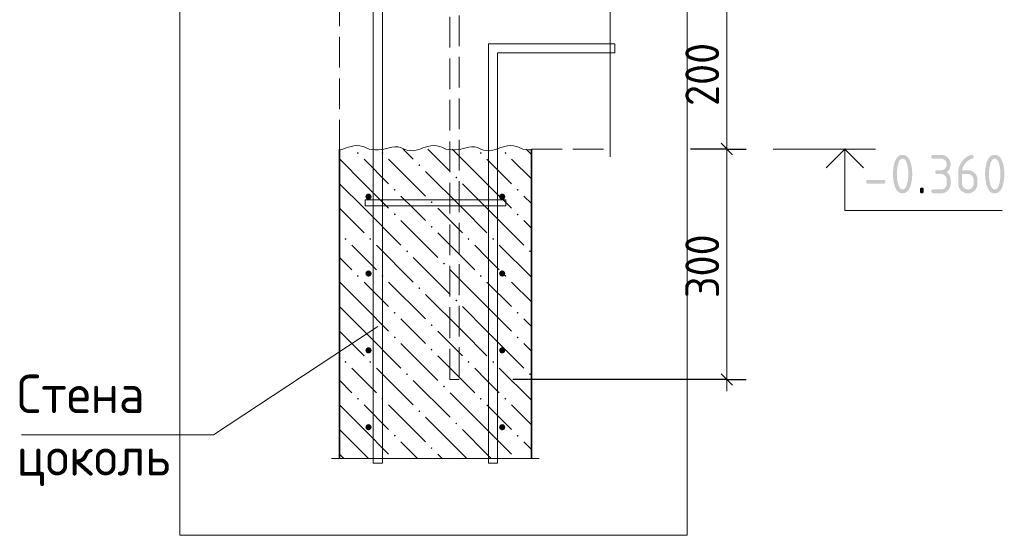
# Model space of a CAD drawing. Header units: millimetres. Extents: x 0 to 50400, y 0 to 35640.
# Tile 9 of 12: x 26765 to 34455, y 21739 to 25766. Entities that reach past the tile are written whole.
import ezdxf

# ---------------------------------------------------------------- set-up
doc = ezdxf.new("R2010")
doc.units = ezdxf.units.MM
doc.linetypes.add('______2', pattern=[324, 240, -84])
for name, color, linetype, lineweight in [('Standard', 7, 'Continuous', 25), ('Выпуски арматуры Г-обр.', 52, 'Continuous', 25), ('ЖБ Перекрытие верхний уровень', 7, 'Continuous', 35), ('ЖБ Пилон', 7, 'Continuous', 35), ('ЖБ Стена верхний уровень', 7, 'Continuous', 35), ('Размерная линия_ общее', 7, 'Continuous', 13)]:
    doc.layers.add(name, color=color, linetype=linetype, lineweight=lineweight)
doc.layers.add('Размерная выноска', color=7, linetype='Continuous')
doc.layers.add('Стена фоновая арматура Х1', color=7, linetype='______2', true_color=0xa0a0a0)
doc.layers.add('Стена фоновая затяжка С-обр.', color=7, linetype='______2', true_color=0xa0a0a0)
doc.styles.add('ISOCPEUR', font='txt')

msp = doc.modelspace()

# ---------------------------------------------------------------- hatches: boundary and pattern name
at = {"linetype": 'Continuous', "lineweight": 13, "transparency": 33554687}
for points in [[(29513.5, 24383.7), (29511.6, 24392.9), (29506.4, 24400.6), (29498.7, 24405.9), (29489.5, 24407.7), (29480.3, 24405.9), (29472.5, 24400.6), (29467.3, 24392.9), (29465.5, 24383.7), (29467.3, 24374.5), (29472.5, 24366.7), (29480.3, 24361.5), (29489.5, 24359.7), (29498.7, 24361.5), (29506.4, 24366.7), (29511.6, 24374.5)], [(30557.5, 24383.7), (30555.6, 24392.9), (30550.4, 24400.6), (30542.7, 24405.9), (30533.5, 24407.7), (30524.3, 24405.9), (30516.5, 24400.6), (30511.3, 24392.9), (30509.5, 24383.7), (30511.3, 24374.5), (30516.5, 24366.7), (30524.3, 24361.5), (30533.5, 24359.7), (30542.7, 24361.5), (30550.4, 24366.7), (30555.6, 24374.5)], [(29513.5, 23783.7), (29511.6, 23792.9), (29506.4, 23800.6), (29498.7, 23805.9), (29489.5, 23807.7), (29480.3, 23805.9), (29472.5, 23800.6), (29467.3, 23792.9), (29465.5, 23783.7), (29467.3, 23774.5), (29472.5, 23766.7), (29480.3, 23761.5), (29489.5, 23759.7), (29498.7, 23761.5), (29506.4, 23766.7), (29511.6, 23774.5)], [(30557.5, 23783.7), (30555.6, 23792.9), (30550.4, 23800.6), (30542.7, 23805.9), (30533.5, 23807.7), (30524.3, 23805.9), (30516.5, 23800.6), (30511.3, 23792.9), (30509.5, 23783.7), (30511.3, 23774.5), (30516.5, 23766.7), (30524.3, 23761.5), (30533.5, 23759.7), (30542.7, 23761.5), (30550.4, 23766.7), (30555.6, 23774.5)], [(29513.5, 23183.7), (29511.6, 23192.9), (29506.4, 23200.6), (29498.7, 23205.8), (29489.5, 23207.7), (29480.3, 23205.8), (29472.5, 23200.6), (29467.3, 23192.9), (29465.5, 23183.7), (29467.3, 23174.5), (29472.5, 23166.7), (29480.3, 23161.5), (29489.5, 23159.7), (29498.7, 23161.5), (29506.4, 23166.7), (29511.6, 23174.5)], [(30557.5, 23183.7), (30555.6, 23192.9), (30550.4, 23200.6), (30542.7, 23205.8), (30533.5, 23207.7), (30524.3, 23205.8), (30516.5, 23200.6), (30511.3, 23192.9), (30509.5, 23183.7), (30511.3, 23174.5), (30516.5, 23166.7), (30524.3, 23161.5), (30533.5, 23159.7), (30542.7, 23161.5), (30550.4, 23166.7), (30555.6, 23174.5)], [(29513.5, 22583.7), (29511.6, 22592.9), (29506.4, 22600.6), (29498.7, 22605.8), (29489.5, 22607.7), (29480.3, 22605.8), (29472.5, 22600.6), (29467.3, 22592.9), (29465.5, 22583.7), (29467.3, 22574.5), (29472.5, 22566.7), (29480.3, 22561.5), (29489.5, 22559.7), (29498.7, 22561.5), (29506.4, 22566.7), (29511.6, 22574.5)], [(30557.5, 22583.7), (30555.6, 22592.9), (30550.4, 22600.6), (30542.7, 22605.8), (30533.5, 22607.7), (30524.3, 22605.8), (30516.5, 22600.6), (30511.3, 22592.9), (30509.5, 22583.7), (30511.3, 22574.5), (30516.5, 22566.7), (30524.3, 22561.5), (30533.5, 22559.7), (30542.7, 22561.5), (30550.4, 22566.7), (30555.6, 22574.5)]]:
    msp.add_hatch(color=7, dxfattribs=at).paths.add_polyline_path(points)
at = {"layer": 'ЖБ Пилон', "linetype": 'Continuous', "lineweight": 25, "transparency": 33554687}
h = msp.add_hatch(color=7, dxfattribs=at)
h.paths.add_polyline_path([(33705.3, 24560.4), (33705.3, 24569.7), (33704.8, 24578.8), (33704.3, 24587.8), (33703.3, 24596.6), (33702.3, 24605.3), (33700.8, 24613.9), (33699.4, 24622.4), (33697.4, 24630.6), (33695.9, 24636.8), (33694.2, 24642.2), (33692.5, 24647.7), (33690.6, 24652.3), (33688.7, 24657), (33686.6, 24660.9), (33684.5, 24664.8), (33682.2, 24667.9), (33679.9, 24671), (33677.4, 24673.3), (33674.8, 24675.7), (33672.1, 24677.2), (33669.4, 24678.8), (33666.5, 24679.6), (33663.6, 24680.3), (33660.5, 24680.3), (33657.4, 24680.3), (33654.5, 24679.6), (33651.6, 24678.8), (33649, 24677.2), (33646.3, 24675.6), (33643.8, 24673.3), (33641.3, 24671), (33639, 24667.8), (33636.7, 24664.7), (33634.6, 24660.8), (33632.5, 24656.9), (33630.6, 24652.2), (33628.7, 24647.5), (33627, 24642.1), (33625.3, 24636.6), (33623.8, 24630.4), (33621.8, 24622), (33620.3, 24613.4), (33618.7, 24604.8), (33617.7, 24596.1), (33616.7, 24587.3), (33616.2, 24578.4), (33615.7, 24569.5), (33615.7, 24560.4), (33615.7, 24551.1), (33616.2, 24542.1), (33616.7, 24533.1), (33617.7, 24524.3), (33618.7, 24515.5), (33620.1, 24507), (33621.6, 24498.5), (33623.6, 24490.2), (33625.1, 24484), (33626.8, 24478.5), (33628.5, 24473.1), (33630.4, 24468.4), (33632.3, 24463.8), (33634.4, 24459.9), (33636.5, 24456), (33638.8, 24452.9), (33641.1, 24449.8), (33643.6, 24447.4), (33646.1, 24445.1), (33648.9, 24443.6), (33651.6, 24442), (33654.5, 24441.2), (33657.4, 24440.4), (33660.5, 24440.4), (33663.6, 24440.4), (33666.5, 24441.2), (33669.4, 24442), (33672.1, 24443.6), (33674.8, 24445.1), (33677.4, 24447.4), (33679.9, 24449.8), (33682.2, 24452.9), (33684.5, 24456), (33686.6, 24459.9), (33688.7, 24463.8), (33690.6, 24468.4), (33692.5, 24473.1), (33694.2, 24478.5), (33695.9, 24484), (33697.4, 24490.2), (33699.4, 24498.5), (33700.8, 24507), (33702.3, 24515.5), (33703.3, 24524.3), (33704.3, 24533.1), (33704.8, 24542.1), (33705.3, 24551.1)])
h.paths.add_polyline_path([(33735.4, 24560.4), (33735.4, 24553.7), (33735.1, 24547.2), (33734.9, 24540.7), (33734.5, 24534.5), (33734.1, 24528.2), (33733.5, 24522.2), (33732.9, 24516.2), (33732.1, 24510.4), (33731.2, 24504.6), (33730.2, 24499), (33729.2, 24493.5), (33728, 24488.1), (33726.7, 24482.8), (33725.3, 24477.7), (33723.8, 24472.5), (33722.2, 24467.7), (33719.8, 24460.5), (33717, 24454.2), (33714.2, 24448), (33711.1, 24442.6), (33708, 24437.2), (33704.5, 24432.8), (33701, 24428.3), (33697.1, 24424.7), (33693.3, 24421.1), (33689.1, 24418.4), (33684.8, 24415.8), (33680.3, 24414), (33675.7, 24412.2), (33670.7, 24411.3), (33665.8, 24410.4), (33660.5, 24410.4), (33655.2, 24410.4), (33650.2, 24411.3), (33645.3, 24412.2), (33640.7, 24414), (33636.1, 24415.7), (33631.9, 24418.4), (33627.7, 24421.1), (33623.9, 24424.7), (33620, 24428.2), (33616.5, 24432.7), (33613, 24437.1), (33609.9, 24442.5), (33606.7, 24447.8), (33604, 24454.1), (33601.2, 24460.3), (33598.8, 24467.4), (33597.1, 24472.3), (33595.7, 24477.4), (33594.3, 24482.6), (33593, 24487.9), (33591.8, 24493.2), (33590.8, 24498.8), (33589.7, 24504.4), (33588.9, 24510.2), (33588.1, 24516), (33587.5, 24522.1), (33586.9, 24528.1), (33586.5, 24534.4), (33586, 24540.6), (33585.8, 24547.1), (33585.6, 24553.7), (33585.6, 24560.4), (33585.6, 24567.1), (33585.8, 24573.6), (33586, 24580.1), (33586.5, 24586.4), (33586.9, 24592.7), (33587.5, 24598.7), (33588.1, 24604.7), (33588.9, 24610.6), (33589.7, 24616.4), (33590.8, 24622), (33591.8, 24627.5), (33593, 24632.9), (33594.3, 24638.2), (33595.7, 24643.3), (33597.1, 24648.5), (33598.8, 24653.3), (33601.2, 24660.5), (33604, 24666.7), (33606.7, 24673), (33609.9, 24678.3), (33613, 24683.6), (33616.5, 24688.1), (33620, 24692.6), (33623.9, 24696.1), (33627.7, 24699.7), (33631.9, 24702.4), (33636.1, 24705), (33640.7, 24706.8), (33645.3, 24708.6), (33650.2, 24709.5), (33655.2, 24710.4), (33660.5, 24710.4), (33665.8, 24710.4), (33670.7, 24709.5), (33675.7, 24708.6), (33680.3, 24706.8), (33684.8, 24705), (33689.1, 24702.3), (33693.3, 24699.6), (33697.1, 24696.1), (33701, 24692.5), (33704.5, 24688), (33708, 24683.5), (33711.1, 24678.2), (33714.2, 24672.8), (33717, 24666.5), (33719.8, 24660.3), (33722.2, 24653.1), (33723.8, 24648.2), (33725.3, 24643.1), (33726.7, 24638), (33728, 24632.7), (33729.2, 24627.3), (33730.2, 24621.8), (33731.2, 24616.2), (33732.1, 24610.4), (33732.9, 24604.6), (33733.5, 24598.6), (33734.1, 24592.6), (33734.5, 24586.3), (33734.9, 24580), (33735.1, 24573.6), (33735.4, 24567.1)], flags=16)
for points in [[(33960.3, 24560.4), (33930.3, 24560.4), (33928.4, 24560.4), (33926.8, 24560.6), (33925.2, 24560.9), (33923.8, 24561.3), (33922.4, 24561.8), (33921.2, 24562.5), (33920, 24563.2), (33919.1, 24564.1), (33918.1, 24565.1), (33917.4, 24566.3), (33916.7, 24567.4), (33916.3, 24568.8), (33915.8, 24570.3), (33915.6, 24571.9), (33915.3, 24573.5), (33915.3, 24575.4), (33915.3, 24577.3), (33915.6, 24578.9), (33915.8, 24580.6), (33916.3, 24582), (33916.7, 24583.4), (33917.4, 24584.6), (33918.1, 24585.8), (33919.1, 24586.7), (33920, 24587.6), (33921.2, 24588.3), (33922.4, 24589), (33923.8, 24589.5), (33925.2, 24590), (33926.8, 24590.2), (33928.4, 24590.4), (33930.3, 24590.4), (33960.3, 24590.4), (33965, 24590.4), (33969.4, 24591.3), (33973.7, 24592.1), (33977.7, 24593.7), (33981.7, 24595.3), (33985.3, 24597.8), (33989, 24600.2), (33992.2, 24603.5), (33995.5, 24606.8), (33997.9, 24610.4), (34000.4, 24614), (34002, 24618), (34003.7, 24622), (34004.5, 24626.3), (34005.3, 24630.7), (34005.3, 24635.4), (34005.3, 24640), (34004.5, 24644.3), (34003.6, 24648.7), (34002, 24652.6), (34000.4, 24656.6), (33997.9, 24660.2), (33995.4, 24663.9), (33992.1, 24667.2), (33988.8, 24670.5), (33985.2, 24672.9), (33981.6, 24675.4), (33977.6, 24677), (33973.6, 24678.7), (33969.3, 24679.5), (33965, 24680.3), (33960.3, 24680.3), (33900.3, 24680.3), (33898.5, 24680.3), (33896.8, 24680.6), (33895.2, 24680.8), (33893.8, 24681.3), (33892.4, 24681.7), (33891.2, 24682.4), (33890, 24683.1), (33889.1, 24684.1), (33888.1, 24685), (33887.4, 24686.2), (33886.7, 24687.4), (33886.3, 24688.8), (33885.8, 24690.2), (33885.6, 24691.8), (33885.3, 24693.5), (33885.3, 24695.4), (33885.3, 24697.2), (33885.6, 24698.9), (33885.8, 24700.5), (33886.3, 24701.9), (33886.7, 24703.3), (33887.4, 24704.5), (33888.1, 24705.7), (33889.1, 24706.6), (33890, 24707.6), (33891.2, 24708.3), (33892.4, 24709), (33893.8, 24709.5), (33895.2, 24709.9), (33896.8, 24710.2), (33898.5, 24710.4), (33900.3, 24710.4), (33960.3, 24710.4), (33964.2, 24710.4), (33968, 24710), (33971.7, 24709.7), (33975.3, 24709), (33978.9, 24708.3), (33982.4, 24707.3), (33985.8, 24706.3), (33989.1, 24704.9), (33992.5, 24703.5), (33995.6, 24701.8), (33998.8, 24700.1), (34001.8, 24698), (34004.9, 24695.9), (34007.8, 24693.5), (34010.6, 24691.1), (34013.4, 24688.3), (34016.1, 24685.6), (34018.5, 24682.7), (34020.9, 24679.8), (34023, 24676.8), (34025.1, 24673.7), (34026.8, 24670.6), (34028.5, 24667.4), (34029.9, 24664.1), (34031.2, 24660.8), (34032.3, 24657.3), (34033.3, 24653.9), (34034, 24650.3), (34034.7, 24646.7), (34035, 24643), (34035.4, 24639.3), (34035.4, 24635.4), (34035.4, 24630.8), (34034.9, 24626.3), (34034.4, 24621.9), (34033.5, 24617.7), (34032.5, 24613.5), (34031.1, 24609.5), (34029.7, 24605.5), (34027.9, 24601.8), (34026, 24598), (34023.6, 24594.5), (34021.3, 24591), (34018.5, 24587.7), (34015.7, 24584.4), (34012.4, 24581.3), (34009.1, 24578.3), (34005.4, 24575.4), (34009.1, 24572.6), (34012.4, 24569.5), (34015.7, 24566.4), (34018.5, 24563.1), (34021.3, 24559.8), (34023.6, 24556.3), (34026, 24552.8), (34027.9, 24549), (34029.7, 24545.3), (34031.1, 24541.3), (34032.5, 24537.3), (34033.5, 24533.1), (34034.4, 24528.9), (34034.9, 24524.5), (34035.4, 24520.1), (34035.4, 24515.4), (34035.4, 24485.4), (34035.4, 24481.5), (34035, 24477.8), (34034.7, 24474), (34034, 24470.4), (34033.3, 24466.8), (34032.2, 24463.3), (34031.2, 24459.9), (34029.8, 24456.6), (34028.5, 24453.2), (34026.7, 24450.1), (34025, 24446.9), (34022.9, 24443.9), (34020.9, 24440.8), (34018.5, 24438), (34016, 24435.1), (34013.3, 24432.3), (34010.5, 24429.6), (34007.6, 24427.2), (34004.7, 24424.8), (34001.7, 24422.7), (33998.7, 24420.7), (33995.5, 24419), (33992.3, 24417.2), (33989, 24415.9), (33985.7, 24414.5), (33982.2, 24413.5), (33978.8, 24412.4), (33975.2, 24411.8), (33971.6, 24411.1), (33967.9, 24410.7), (33964.2, 24410.4), (33960.3, 24410.4), (33900.3, 24410.4), (33898.5, 24410.4), (33896.8, 24410.6), (33895.2, 24410.9), (33893.8, 24411.3), (33892.4, 24411.8), (33891.2, 24412.5), (33890, 24413.2), (33889.1, 24414.1), (33888.1, 24415.1), (33887.4, 24416.3), (33886.7, 24417.4), (33886.3, 24418.8), (33885.8, 24420.2), (33885.6, 24421.9), (33885.3, 24423.5), (33885.3, 24425.4), (33885.3, 24427.3), (33885.6, 24428.9), (33885.8, 24430.6), (33886.3, 24432), (33886.7, 24433.4), (33887.4, 24434.6), (33888.1, 24435.7), (33889.1, 24436.7), (33890, 24437.6), (33891.2, 24438.3), (33892.4, 24439), (33893.8, 24439.5), (33895.2, 24440), (33896.8, 24440.2), (33898.5, 24440.4), (33900.3, 24440.4), (33960.3, 24440.4), (33965, 24440.4), (33969.4, 24441.3), (33973.7, 24442.1), (33977.7, 24443.7), (33981.7, 24445.3), (33985.3, 24447.8), (33989, 24450.2), (33992.2, 24453.5), (33995.5, 24456.8), (33997.9, 24460.4), (34000.4, 24464), (34002, 24468), (34003.7, 24472), (34004.5, 24476.4), (34005.3, 24480.7), (34005.3, 24485.4), (34005.3, 24515.4), (34005.3, 24520.1), (34004.5, 24524.4), (34003.6, 24528.7), (34002, 24532.7), (34000.4, 24536.7), (33997.9, 24540.3), (33995.4, 24543.9), (33992.1, 24547.2), (33988.8, 24550.5), (33985.2, 24553), (33981.6, 24555.5), (33977.6, 24557.1), (33973.6, 24558.7), (33969.3, 24559.6), (33965, 24560.4)], [(33510.7, 24485.2), (33390.7, 24485.2), (33388.9, 24485.2), (33387.2, 24485.5), (33385.6, 24485.7), (33384.2, 24486.2), (33382.8, 24486.7), (33381.6, 24487.4), (33380.4, 24488.1), (33379.5, 24489), (33378.5, 24489.9), (33377.8, 24491.1), (33377.1, 24492.3), (33376.7, 24493.7), (33376.2, 24495.1), (33376, 24496.8), (33375.7, 24498.4), (33375.7, 24500.3), (33375.7, 24502.2), (33376, 24503.8), (33376.2, 24505.4), (33376.7, 24506.9), (33377.1, 24508.3), (33377.8, 24509.4), (33378.5, 24510.6), (33379.5, 24511.6), (33380.4, 24512.5), (33381.6, 24513.2), (33382.8, 24513.9), (33384.2, 24514.4), (33385.6, 24514.8), (33387.2, 24515.1), (33388.9, 24515.3), (33390.7, 24515.3), (33510.7, 24515.3), (33512.6, 24515.3), (33514.2, 24515.1), (33515.8, 24514.8), (33517.3, 24514.4), (33518.7, 24513.9), (33519.8, 24513.2), (33521, 24512.5), (33521.9, 24511.6), (33522.9, 24510.6), (33523.6, 24509.4), (33524.3, 24508.3), (33524.7, 24506.9), (33525.2, 24505.4), (33525.4, 24503.8), (33525.7, 24502.2), (33525.7, 24500.3), (33525.7, 24498.4), (33525.4, 24496.8), (33525.2, 24495.1), (33524.7, 24493.7), (33524.3, 24492.3), (33523.6, 24491.1), (33522.9, 24489.9), (33521.9, 24489), (33521, 24488.1), (33519.8, 24487.4), (33518.7, 24486.7), (33517.3, 24486.2), (33515.8, 24485.7), (33514.2, 24485.5), (33512.6, 24485.2)], [(33795.5, 24440.4), (33795.5, 24442.3), (33795.7, 24444), (33795.9, 24445.6), (33796.4, 24447), (33796.9, 24448.4), (33797.6, 24449.6), (33798.3, 24450.8), (33799.2, 24451.7), (33800.2, 24452.7), (33801.3, 24453.4), (33802.5, 24454.1), (33803.9, 24454.5), (33805.3, 24455), (33807, 24455.2), (33808.6, 24455.5), (33810.5, 24455.5), (33812.4, 24455.5), (33814, 24455.2), (33815.7, 24455), (33817.1, 24454.5), (33818.5, 24454.1), (33819.6, 24453.4), (33820.8, 24452.7), (33821.8, 24451.7), (33822.7, 24450.8), (33823.4, 24449.6), (33824.1, 24448.4), (33824.6, 24447), (33825.1, 24445.6), (33825.3, 24444), (33825.5, 24442.3), (33825.5, 24440.4), (33825.5, 24425.4), (33825.5, 24423.5), (33825.3, 24421.9), (33825.1, 24420.2), (33824.6, 24418.8), (33824.1, 24417.4), (33823.4, 24416.3), (33822.7, 24415.1), (33821.8, 24414.1), (33820.8, 24413.2), (33819.6, 24412.5), (33818.5, 24411.8), (33817.1, 24411.3), (33815.7, 24410.9), (33814, 24410.6), (33812.4, 24410.4), (33810.5, 24410.4), (33808.6, 24410.4), (33807, 24410.6), (33805.3, 24410.9), (33803.9, 24411.3), (33802.5, 24411.8), (33801.3, 24412.5), (33800.2, 24413.2), (33799.2, 24414.1), (33798.3, 24415.1), (33797.6, 24416.3), (33796.9, 24417.4), (33796.4, 24418.8), (33795.9, 24420.2), (33795.7, 24421.9), (33795.5, 24423.5), (33795.5, 24425.4)]]:
    msp.add_hatch(color=7, dxfattribs=at).paths.add_polyline_path(points, flags=16)
h = msp.add_hatch(color=7, dxfattribs=at)
h.paths.add_polyline_path([(34125.2, 24560.4), (34125.2, 24485.4), (34125.2, 24480.7), (34126.1, 24476.4), (34126.9, 24472), (34128.5, 24468), (34130.1, 24464), (34132.6, 24460.4), (34135, 24456.8), (34138.2, 24453.5), (34141.5, 24450.2), (34145.1, 24447.8), (34148.7, 24445.3), (34152.7, 24443.7), (34156.7, 24442.1), (34161, 24441.3), (34165.4, 24440.4), (34170, 24440.4), (34174.7, 24440.4), (34179.1, 24441.3), (34183.4, 24442.1), (34187.4, 24443.7), (34191.4, 24445.4), (34195, 24447.9), (34198.6, 24450.3), (34201.8, 24453.6), (34205.1, 24456.9), (34207.5, 24460.6), (34210, 24464.2), (34211.6, 24468.2), (34213.2, 24472.1), (34214, 24476.5), (34214.8, 24480.8), (34214.8, 24485.4), (34214.8, 24515.4), (34214.8, 24520.1), (34214, 24524.5), (34213.2, 24528.8), (34211.6, 24532.8), (34209.9, 24536.8), (34207.5, 24540.4), (34205, 24544.1), (34201.7, 24547.3), (34198.4, 24550.6), (34194.8, 24553), (34191.2, 24555.5), (34187.2, 24557.1), (34183.3, 24558.8), (34179, 24559.6), (34174.7, 24560.4), (34170, 24560.4)])
h.paths.add_polyline_path([(34199.9, 24710.4), (34201.8, 24710.4), (34203.4, 24710.2), (34205, 24709.9), (34206.4, 24709.5), (34207.8, 24709), (34209, 24708.3), (34210.2, 24707.6), (34211.1, 24706.6), (34212, 24705.7), (34212.8, 24704.5), (34213.5, 24703.4), (34213.9, 24702), (34214.4, 24700.6), (34214.6, 24698.9), (34214.8, 24697.3), (34214.8, 24695.4), (34214.8, 24692.6), (34214.4, 24690.4), (34213.9, 24688.2), (34213, 24686.6), (34212, 24685), (34210.6, 24683.9), (34209.3, 24682.9), (34207.4, 24682.4), (34203.2, 24681.4), (34199.2, 24680), (34195.2, 24678.6), (34191.3, 24676.8), (34187.4, 24675), (34183.6, 24672.9), (34179.8, 24670.8), (34176.2, 24668.2), (34172.6, 24665.7), (34169.1, 24662.9), (34165.6, 24660), (34162.2, 24656.8), (34158.8, 24653.6), (34155.6, 24650), (34152.3, 24646.4), (34149.2, 24642.5), (34144.3, 24636.2), (34140.4, 24629.8), (34136.5, 24623.5), (34133.7, 24617), (34130.8, 24610.5), (34129, 24603.8), (34127.1, 24597.2), (34126.4, 24590.4), (34170.1, 24590.4), (34174.1, 24590.4), (34177.9, 24590.1), (34181.7, 24589.8), (34185.3, 24589.1), (34189, 24588.4), (34192.5, 24587.4), (34195.9, 24586.3), (34199.3, 24585), (34202.6, 24583.6), (34205.8, 24581.9), (34209, 24580.2), (34212, 24578.2), (34215, 24576.1), (34217.8, 24573.7), (34220.7, 24571.3), (34223.4, 24568.6), (34226.1, 24565.9), (34228.4, 24563), (34230.8, 24560.1), (34232.8, 24557.1), (34234.8, 24554.1), (34236.5, 24550.9), (34238.2, 24547.7), (34239.5, 24544.4), (34240.9, 24541.1), (34241.9, 24537.6), (34242.9, 24534.1), (34243.6, 24530.5), (34244.2, 24526.9), (34244.6, 24523.1), (34244.9, 24519.3), (34244.9, 24515.4), (34244.9, 24485.4), (34244.9, 24481.5), (34244.6, 24477.7), (34244.2, 24474), (34243.5, 24470.3), (34242.9, 24466.7), (34241.8, 24463.2), (34240.8, 24459.7), (34239.4, 24456.4), (34238.1, 24453.1), (34236.4, 24449.9), (34234.6, 24446.7), (34232.6, 24443.7), (34230.5, 24440.7), (34228.2, 24437.8), (34225.8, 24434.9), (34223, 24432.2), (34220.3, 24429.5), (34217.4, 24427.1), (34214.5, 24424.7), (34211.5, 24422.7), (34208.5, 24420.6), (34205.3, 24418.9), (34202.1, 24417.2), (34198.8, 24415.8), (34195.5, 24414.5), (34192.1, 24413.5), (34188.6, 24412.4), (34185, 24411.7), (34181.4, 24411.1), (34177.7, 24410.7), (34173.9, 24410.4), (34170, 24410.4), (34166.1, 24410.4), (34162.4, 24410.7), (34158.6, 24411.1), (34155, 24411.7), (34151.4, 24412.4), (34147.9, 24413.4), (34144.4, 24414.5), (34141.1, 24415.8), (34137.8, 24417.2), (34134.6, 24418.9), (34131.5, 24420.6), (34128.4, 24422.6), (34125.4, 24424.6), (34122.6, 24427), (34119.7, 24429.4), (34117, 24432.1), (34114.2, 24434.8), (34111.9, 24437.7), (34109.5, 24440.5), (34107.4, 24443.5), (34105.4, 24446.5), (34103.7, 24449.7), (34102, 24452.9), (34100.6, 24456.2), (34099.3, 24459.5), (34098.3, 24462.9), (34097.2, 24466.4), (34096.5, 24470), (34095.9, 24473.6), (34095.5, 24477.3), (34095.2, 24481), (34095.2, 24484.9), (34095.2, 24575.4), (34095.2, 24581.8), (34095.7, 24587.9), (34096.2, 24594.1), (34097.3, 24600.1), (34098.4, 24606), (34099.9, 24611.8), (34101.5, 24617.6), (34103.6, 24623.2), (34105.7, 24628.8), (34108.4, 24634.1), (34111, 24639.5), (34114.2, 24644.7), (34117.3, 24649.9), (34121, 24654.9), (34124.7, 24659.9), (34129, 24664.7), (34132.2, 24668.4), (34135.6, 24671.9), (34139, 24675.3), (34142.4, 24678.5), (34145.8, 24681.7), (34149.3, 24684.6), (34152.9, 24687.5), (34156.4, 24690.2), (34160, 24692.8), (34163.7, 24695.2), (34167.3, 24697.5), (34171.1, 24699.6), (34174.8, 24701.8), (34178.6, 24703.6), (34182.4, 24705.4), (34186.3, 24707), (34188.5, 24707.8), (34190.5, 24708.5), (34192.4, 24709.1), (34194.1, 24709.5), (34195.8, 24710), (34197.3, 24710.2), (34198.7, 24710.4)], flags=16)
h = msp.add_hatch(color=7, dxfattribs=at)
h.paths.add_polyline_path([(34424.7, 24560.4), (34424.7, 24569.7), (34424.2, 24578.8), (34423.7, 24587.8), (34422.7, 24596.6), (34421.7, 24605.3), (34420.2, 24613.9), (34418.8, 24622.4), (34416.8, 24630.6), (34415.3, 24636.8), (34413.6, 24642.2), (34411.9, 24647.7), (34410, 24652.3), (34408.1, 24657), (34406, 24660.9), (34403.8, 24664.8), (34401.5, 24667.9), (34399.2, 24671), (34396.7, 24673.3), (34394.2, 24675.7), (34391.5, 24677.2), (34388.8, 24678.8), (34385.9, 24679.6), (34383, 24680.3), (34379.9, 24680.3), (34376.8, 24680.3), (34373.9, 24679.6), (34371, 24678.8), (34368.3, 24677.2), (34365.7, 24675.6), (34363.2, 24673.3), (34360.7, 24671), (34358.4, 24667.8), (34356.1, 24664.7), (34354, 24660.8), (34351.9, 24656.9), (34350, 24652.2), (34348.1, 24647.5), (34346.4, 24642.1), (34344.7, 24636.6), (34343.2, 24630.4), (34341.2, 24622), (34339.7, 24613.4), (34338.1, 24604.8), (34337.1, 24596.1), (34336.1, 24587.3), (34335.6, 24578.4), (34335.1, 24569.5), (34335.1, 24560.4), (34335.1, 24551.1), (34335.6, 24542.1), (34336.1, 24533.1), (34337.1, 24524.3), (34338, 24515.5), (34339.5, 24507), (34341, 24498.5), (34343, 24490.2), (34344.5, 24484), (34346.2, 24478.5), (34347.9, 24473.1), (34349.8, 24468.4), (34351.7, 24463.8), (34353.8, 24459.9), (34355.9, 24456), (34358.2, 24452.9), (34360.5, 24449.8), (34363, 24447.4), (34365.5, 24445.1), (34368.2, 24443.6), (34370.9, 24442), (34373.9, 24441.2), (34376.8, 24440.4), (34379.9, 24440.4), (34383, 24440.4), (34385.9, 24441.2), (34388.8, 24442), (34391.5, 24443.6), (34394.2, 24445.1), (34396.7, 24447.4), (34399.2, 24449.8), (34401.5, 24452.9), (34403.8, 24456), (34406, 24459.9), (34408.1, 24463.8), (34410, 24468.4), (34411.9, 24473.1), (34413.6, 24478.5), (34415.3, 24484), (34416.8, 24490.2), (34418.8, 24498.5), (34420.2, 24507), (34421.7, 24515.5), (34422.7, 24524.3), (34423.7, 24533.1), (34424.2, 24542.1), (34424.7, 24551.1)])
h.paths.add_polyline_path([(34454.7, 24560.4), (34454.7, 24553.7), (34454.5, 24547.2), (34454.3, 24540.7), (34453.9, 24534.5), (34453.5, 24528.2), (34452.9, 24522.2), (34452.3, 24516.2), (34451.4, 24510.4), (34450.6, 24504.6), (34449.6, 24499), (34448.6, 24493.5), (34447.3, 24488.1), (34446.1, 24482.8), (34444.7, 24477.7), (34443.2, 24472.5), (34441.6, 24467.7), (34439.2, 24460.5), (34436.4, 24454.2), (34433.6, 24448), (34430.5, 24442.6), (34427.4, 24437.2), (34423.9, 24432.8), (34420.4, 24428.3), (34416.5, 24424.7), (34412.7, 24421.1), (34408.4, 24418.4), (34404.2, 24415.8), (34399.6, 24414), (34395.1, 24412.2), (34390.1, 24411.3), (34385.2, 24410.4), (34379.9, 24410.4), (34374.6, 24410.4), (34369.6, 24411.3), (34364.7, 24412.2), (34360.1, 24414), (34355.5, 24415.7), (34351.3, 24418.4), (34347.1, 24421.1), (34343.2, 24424.7), (34339.4, 24428.2), (34335.9, 24432.7), (34332.4, 24437.1), (34329.3, 24442.5), (34326.1, 24447.8), (34323.4, 24454.1), (34320.6, 24460.3), (34318.2, 24467.4), (34316.5, 24472.3), (34315.1, 24477.4), (34313.6, 24482.6), (34312.4, 24487.9), (34311.2, 24493.2), (34310.2, 24498.8), (34309.1, 24504.4), (34308.3, 24510.2), (34307.5, 24516), (34306.9, 24522.1), (34306.3, 24528.1), (34305.8, 24534.4), (34305.4, 24540.6), (34305.2, 24547.1), (34305, 24553.7), (34305, 24560.4), (34305, 24567.1), (34305.2, 24573.6), (34305.4, 24580.1), (34305.8, 24586.4), (34306.3, 24592.7), (34306.9, 24598.7), (34307.5, 24604.7), (34308.3, 24610.6), (34309.1, 24616.4), (34310.2, 24622), (34311.2, 24627.5), (34312.4, 24632.9), (34313.6, 24638.2), (34315.1, 24643.3), (34316.5, 24648.5), (34318.2, 24653.3), (34320.6, 24660.5), (34323.4, 24666.7), (34326.1, 24673), (34329.3, 24678.3), (34332.4, 24683.6), (34335.9, 24688.1), (34339.4, 24692.6), (34343.2, 24696.1), (34347.1, 24699.7), (34351.3, 24702.4), (34355.5, 24705), (34360.1, 24706.8), (34364.7, 24708.6), (34369.6, 24709.5), (34374.6, 24710.4), (34379.9, 24710.4), (34385.2, 24710.4), (34390.1, 24709.5), (34395.1, 24708.6), (34399.6, 24706.8), (34404.2, 24705), (34408.4, 24702.3), (34412.7, 24699.6), (34416.5, 24696.1), (34420.4, 24692.5), (34423.9, 24688), (34427.4, 24683.5), (34430.5, 24678.2), (34433.6, 24672.8), (34436.4, 24666.5), (34439.2, 24660.3), (34441.6, 24653.1), (34443.2, 24648.2), (34444.7, 24643.1), (34446.1, 24638), (34447.3, 24632.7), (34448.6, 24627.3), (34449.6, 24621.8), (34450.6, 24616.2), (34451.4, 24610.4), (34452.3, 24604.6), (34452.9, 24598.6), (34453.5, 24592.6), (34453.9, 24586.3), (34454.3, 24580), (34454.5, 24573.6), (34454.7, 24567.1)], flags=16)
at = {"layer": 'ЖБ Стена верхний уровень', "linetype": 'Continuous', "lineweight": 18, "transparency": 33554687}
for points in [[(29398.7, 24725.1), (29406.5, 24732.9), (29414.3, 24725.1), (29406.5, 24717.3)], [(29590.7, 24725.1), (29598.5, 24732.9), (29606.3, 24725.1), (29598.5, 24717.3)], [(30358.7, 24725.1), (30366.5, 24732.9), (30374.3, 24725.1), (30366.5, 24717.3)], [(30550.7, 24725.1), (30558.5, 24732.9), (30566.3, 24725.1), (30558.5, 24717.3)], [(29878.7, 24629.1), (29886.5, 24636.9), (29894.3, 24629.1), (29886.5, 24621.3)], [(30166.7, 24533.1), (30174.5, 24540.9), (30182.3, 24533.1), (30174.5, 24525.3)], [(29686.7, 24437.1), (29694.5, 24444.9), (29702.3, 24437.1), (29694.5, 24429.3)], [(30646.7, 24437.1), (30654.5, 24444.9), (30662.3, 24437.1), (30654.5, 24429.3)], [(29974.7, 24341.1), (29982.5, 24348.9), (29990.3, 24341.1), (29982.5, 24333.3)], [(29686.7, 24245.1), (29694.5, 24252.9), (29702.3, 24245.1), (29694.5, 24237.3)], [(30646.7, 24245.1), (30654.5, 24252.9), (30662.3, 24245.1), (30654.5, 24237.3)], [(29974.7, 24149.1), (29982.5, 24156.9), (29990.3, 24149.1), (29982.5, 24141.3)], [(29302.7, 24053.1), (29310.5, 24060.9), (29318.3, 24053.1), (29310.5, 24045.3)], [(29494.7, 24053.1), (29502.5, 24060.9), (29510.3, 24053.1), (29502.5, 24045.3)], [(30262.7, 24053.1), (30270.5, 24060.9), (30278.3, 24053.1), (30270.5, 24045.3)], [(30454.7, 24053.1), (30462.5, 24060.9), (30470.3, 24053.1), (30462.5, 24045.3)], [(29782.7, 23957.1), (29790.5, 23964.9), (29798.3, 23957.1), (29790.5, 23949.3)], [(30742.7, 23957.1), (30750.5, 23964.9), (30758.3, 23957.1), (30750.5, 23949.3)], [(30070.7, 23861.1), (30078.5, 23868.9), (30086.3, 23861.1), (30078.5, 23853.3)], [(29398.7, 23765.1), (29406.5, 23772.9), (29414.3, 23765.1), (29406.5, 23757.3)], [(29590.7, 23765.1), (29598.5, 23772.9), (29606.3, 23765.1), (29598.5, 23757.3)], [(30358.7, 23765.1), (30366.5, 23772.9), (30374.3, 23765.1), (30366.5, 23757.3)], [(30550.7, 23765.1), (30558.5, 23772.9), (30566.3, 23765.1), (30558.5, 23757.3)], [(29878.7, 23669.1), (29886.5, 23676.9), (29894.3, 23669.1), (29886.5, 23661.3)], [(30166.7, 23573.1), (30174.5, 23580.9), (30182.3, 23573.1), (30174.5, 23565.3)], [(29686.7, 23477.1), (29694.5, 23484.9), (29702.3, 23477.1), (29694.5, 23469.3)], [(30646.7, 23477.1), (30654.5, 23484.9), (30662.3, 23477.1), (30654.5, 23469.3)], [(29974.7, 23381.1), (29982.5, 23388.9), (29990.3, 23381.1), (29982.5, 23373.3)], [(29686.7, 23285.1), (29694.5, 23292.9), (29702.3, 23285.1), (29694.5, 23277.3)], [(30646.7, 23285.1), (30654.5, 23292.9), (30662.3, 23285.1), (30654.5, 23277.3)], [(29974.7, 23189.1), (29982.5, 23196.9), (29990.3, 23189.1), (29982.5, 23181.3)], [(29302.7, 23093.1), (29310.5, 23100.9), (29318.3, 23093.1), (29310.5, 23085.3)], [(29494.7, 23093.1), (29502.5, 23100.9), (29510.3, 23093.1), (29502.5, 23085.3)], [(30262.7, 23093.1), (30270.5, 23100.9), (30278.3, 23093.1), (30270.5, 23085.3)], [(30454.7, 23093.1), (30462.5, 23100.9), (30470.3, 23093.1), (30462.5, 23085.3)], [(29782.7, 22997.1), (29790.5, 23004.9), (29798.3, 22997.1), (29790.5, 22989.3)], [(30742.7, 22997.1), (30750.5, 23004.9), (30758.3, 22997.1), (30750.5, 22989.3)], [(30070.7, 22901.1), (30078.5, 22908.9), (30086.3, 22901.1), (30078.5, 22893.3)], [(29398.7, 22805.1), (29406.5, 22812.9), (29414.3, 22805.1), (29406.5, 22797.3)], [(29590.7, 22805.1), (29598.5, 22812.9), (29606.3, 22805.1), (29598.5, 22797.3)], [(30358.7, 22805.1), (30366.5, 22812.9), (30374.3, 22805.1), (30366.5, 22797.3)], [(30550.7, 22805.1), (30558.5, 22812.9), (30566.3, 22805.1), (30558.5, 22797.3)], [(29878.7, 22709.1), (29886.5, 22716.9), (29894.3, 22709.1), (29886.5, 22701.3)], [(30166.7, 22613.1), (30174.5, 22620.9), (30182.3, 22613.1), (30174.5, 22605.3)], [(29686.7, 22517.1), (29694.5, 22524.9), (29702.3, 22517.1), (29694.5, 22509.3)], [(30646.7, 22517.1), (30654.5, 22524.9), (30662.3, 22517.1), (30654.5, 22509.3)], [(29974.7, 22421.1), (29982.5, 22428.9), (29990.3, 22421.1), (29982.5, 22413.3)]]:
    msp.add_hatch(color=7, dxfattribs=at).paths.add_polyline_path(points, flags=16)

# ---------------------------------------------------------------- linework, layer by layer
at = {"layer": 'Standard', "color": 7, "linetype": 'Continuous', "lineweight": 13, "transparency": 33554687}
msp.add_line((33449.9, 24755.7), (32649.9, 24755.7), dxfattribs=at)
at = {"layer": 'Standard', "color": 254, "linetype": 'Continuous', "lineweight": 13, "true_color": 0xc4c4ff, "transparency": 33554687}
msp.add_lwpolyline([(28017.1, 21739.3), (31977.1, 21739.3), (31977.1, 32851.4), (28017.1, 32851.4), (28017.1, 21739.3)], dxfattribs=at)
at = {"layer": 'Standard', "color": 7, "linetype": 'Continuous', "lineweight": 18, "transparency": 33554687}
for points in [[(29561.5, 24750.4), (29539.3, 24750.3), (29515.3, 24752), (29493.7, 24756), (29476.3, 24762.5), (29461.3, 24770.3), (29443.9, 24776.9), (29421.7, 24780.8), (29398.3, 24783.1), (29374.9, 24780.5), (29353.3, 24776.3), (29332.3, 24771.4), (29314.3, 24765), (29297.5, 24758.1), (29280.7, 24751.3), (29261.5, 24746.2)], [(30161.5, 24750.4), (30139.3, 24750.3), (30115.3, 24752), (30093.7, 24756), (30076.3, 24762.5), (30061.3, 24770.3), (30043.9, 24776.9), (30021.7, 24780.8), (29998.3, 24783.1), (29974.9, 24780.5), (29953.3, 24776.3), (29932.3, 24771.4), (29914.3, 24765), (29897.5, 24758.1), (29880.7, 24751.3), (29860.3, 24745.9), (29837.5, 24743), (29813.5, 24743.4), (29790.1, 24746.6), (29772.7, 24753), (29757.1, 24760.5), (29740.3, 24767.3), (29719.9, 24772.5), (29695.9, 24773.6), (29672.5, 24770.7), (29651.5, 24766.2), (29631.1, 24761.1), (29610.1, 24756.1), (29589.7, 24751.3), (29566.3, 24749), (29561.5, 24748.8)], [(30761.5, 24750.4), (30739.3, 24750.3), (30715.3, 24752), (30693.7, 24756), (30676.3, 24762.5), (30661.3, 24770.3), (30643.9, 24776.9), (30621.7, 24780.8), (30598.3, 24783.1), (30574.9, 24780.5), (30553.3, 24776.3), (30532.3, 24771.4), (30514.3, 24765), (30497.5, 24758.1), (30480.7, 24751.3), (30460.3, 24745.9), (30437.5, 24743), (30413.5, 24743.4), (30390.1, 24746.6), (30372.7, 24753), (30357.1, 24760.5), (30340.3, 24767.3), (30319.9, 24772.5), (30295.9, 24773.6), (30272.5, 24770.7), (30251.5, 24766.2), (30231.1, 24761.1), (30210.1, 24756.1), (30189.7, 24751.3), (30166.3, 24749), (30161.5, 24748.8)]]:
    msp.add_lwpolyline(points, dxfattribs=at)
at = {"layer": 'Standard', "color": 7, "linetype": 'Continuous', "lineweight": 35, "transparency": 33554687}
msp.add_lwpolyline([(33064.6, 24610.4), (33209.9, 24755.7), (33355.2, 24610.4)], dxfattribs=at)
at = {"layer": 'Standard', "color": 7, "linetype": 'Continuous', "lineweight": 13, "transparency": 33554687}
for points in [[(33209.9, 24755.7), (33209.9, 24275.7), (34437.9, 24275.7)], [(26778.3, 22523.7), (28278.3, 22523.7), (29561.5, 23370.1)]]:
    msp.add_lwpolyline(points, dxfattribs=at)
at = {"layer": 'Выпуски арматуры Г-обр.', "color": 251, "linetype": '______2', "lineweight": 13, "true_color": 0x656565, "transparency": 33554687}
msp.add_lwpolyline([(30197.5, 31955.7), (30197.5, 22955.7), (30125.5, 22955.7), (30125.5, 31955.7), (30197.5, 31955.7)], dxfattribs=at)
at = {"layer": 'ЖБ Перекрытие верхний уровень', "color": 7, "linetype": '______2', "lineweight": 18, "transparency": 33554687}
for p, q in [((29261.5, 25955.7), (29261.5, 24755.7)), ((30761.5, 24755.7), (31377.1, 24755.7))]:
    msp.add_line(p, q, dxfattribs=at)
at = {"layer": 'ЖБ Стена верхний уровень', "color": 7, "linetype": 'Continuous', "lineweight": 35, "transparency": 33554687}
for p, q in [((29261.5, 24755.7), (29261.5, 22339.3)), ((30761.5, 22339.3), (30761.5, 24755.7))]:
    msp.add_line(p, q, dxfattribs=at)
at = {"layer": 'ЖБ Стена верхний уровень', "color": 9, "linetype": 'Continuous', "lineweight": 18, "true_color": 0xc7c7c7, "transparency": 33554687}
for p, q in [((29759.9, 24755.7), (29838.5, 24677.1)), ((29951.9, 24755.7), (30126.5, 24581.1)), ((30414.5, 24485.1), (30143.9, 24755.7)), ((30719.9, 24755.7), (30761.5, 24714.1)), ((29454.5, 24485.1), (29261.5, 24678.1)), ((29454.5, 24677.1), (29646.5, 24485.1)), ((29646.5, 24677.1), (29934.5, 24389.1)), ((30414.5, 24677.1), (30606.5, 24485.1)), ((30606.5, 24677.1), (30761.5, 24522.1)), ((30222.5, 24293.1), (29934.5, 24581.1)), ((29262.5, 24485.1), (29454.5, 24293.1)), ((29454.5, 24485.1), (29646.5, 24293.1)), ((30222.5, 24485.1), (30414.5, 24293.1)), ((30414.5, 24485.1), (30606.5, 24293.1)), ((29838.5, 24293.1), (29742.5, 24389.1)), ((30761.5, 24330.1), (30702.5, 24389.1)), ((29262.5, 24293.1), (29261.5, 24294.1)), ((29262.5, 24293.1), (29454.5, 24101.1)), ((29454.5, 24293.1), (29742.5, 24005.1)), ((29934.5, 24197.1), (29838.5, 24293.1)), ((30030.5, 24293.1), (30222.5, 24101.1)), ((30222.5, 24293.1), (30414.5, 24101.1)), ((30414.5, 24293.1), (30702.5, 24005.1)), ((29742.5, 24197.1), (30030.5, 23909.1)), ((30702.5, 24197.1), (30761.5, 24138.1)), ((29261.5, 24102.1), (29262.5, 24101.1)), ((30030.5, 24101.1), (30318.5, 23813.1)), ((29454.5, 23909.1), (29358.5, 24005.1)), ((29550.5, 24005.1), (29838.5, 23717.1)), ((30414.5, 23909.1), (30318.5, 24005.1)), ((30510.5, 24005.1), (30761.5, 23754.1)), ((29261.5, 23910.1), (29358.5, 23813.1)), ((29550.5, 23813.1), (29454.5, 23909.1)), ((29838.5, 23909.1), (30126.5, 23621.1)), ((30510.5, 23813.1), (30414.5, 23909.1)), ((30414.5, 23525.1), (30126.5, 23813.1)), ((29454.5, 23525.1), (29261.5, 23718.1)), ((29454.5, 23717.1), (29646.5, 23525.1)), ((29646.5, 23717.1), (29934.5, 23429.1)), ((30414.5, 23717.1), (30606.5, 23525.1)), ((30606.5, 23717.1), (30761.5, 23562.1)), ((30222.5, 23333.1), (29934.5, 23621.1)), ((29262.5, 23525.1), (29454.5, 23333.1)), ((29454.5, 23525.1), (29646.5, 23333.1)), ((30222.5, 23525.1), (30414.5, 23333.1)), ((30414.5, 23525.1), (30606.5, 23333.1)), ((29838.5, 23333.1), (29742.5, 23429.1)), ((30761.5, 23370.1), (30702.5, 23429.1)), ((29262.5, 23333.1), (29261.5, 23334.1)), ((29262.5, 23333.1), (29454.5, 23141.1)), ((29454.5, 23333.1), (29742.5, 23045.1)), ((29934.5, 23237.1), (29838.5, 23333.1)), ((30030.5, 23333.1), (30222.5, 23141.1)), ((30222.5, 23333.1), (30414.5, 23141.1)), ((30414.5, 23333.1), (30702.5, 23045.1)), ((29742.5, 23237.1), (30030.5, 22949.1)), ((30702.5, 23237.1), (30761.5, 23178.1)), ((29261.5, 23142.1), (29262.5, 23141.1)), ((30030.5, 23141.1), (30318.5, 22853.1)), ((29454.5, 22949.1), (29358.5, 23045.1)), ((29550.5, 23045.1), (29838.5, 22757.1)), ((30414.5, 22949.1), (30318.5, 23045.1)), ((30510.5, 23045.1), (30761.5, 22794.1)), ((29261.5, 22950.1), (29358.5, 22853.1)), ((29550.5, 22853.1), (29454.5, 22949.1)), ((29838.5, 22949.1), (30126.5, 22661.1)), ((30510.5, 22853.1), (30414.5, 22949.1)), ((30414.5, 22565.1), (30126.5, 22853.1)), ((29454.5, 22565.1), (29261.5, 22758.1)), ((29454.5, 22757.1), (29646.5, 22565.1)), ((29646.5, 22757.1), (29934.5, 22469.1)), ((30414.5, 22757.1), (30606.5, 22565.1)), ((30606.5, 22757.1), (30761.5, 22602.1)), ((30222.5, 22373.1), (29934.5, 22661.1)), ((29262.5, 22565.1), (29454.5, 22373.1)), ((29454.5, 22565.1), (29646.5, 22373.1)), ((30222.5, 22565.1), (30414.5, 22373.1)), ((30414.5, 22565.1), (30606.5, 22373.1)), ((29838.5, 22373.1), (29742.5, 22469.1)), ((30761.5, 22410.1), (30702.5, 22469.1)), ((29262.5, 22373.1), (29261.5, 22374.1)), ((29262.5, 22373.1), (29296.2, 22339.3)), ((29454.5, 22373.1), (29488.2, 22339.3)), ((29872.2, 22339.3), (29838.5, 22373.1)), ((30030.5, 22373.1), (30064.2, 22339.3)), ((30222.5, 22373.1), (30256.2, 22339.3)), ((30414.5, 22373.1), (30448.2, 22339.3))]:
    msp.add_line(p, q, dxfattribs=at)
at = {"layer": 'Размерная выноска', "color": 7, "linetype": 'Continuous', "lineweight": 13, "transparency": 33554687}
for p, q in [((31377.1, 26015.7), (31377.1, 24695.7)), ((29201.5, 22339.3), (30821.5, 22339.3))]:
    msp.add_line(p, q, dxfattribs=at)
at = {"layer": 'Размерная линия_ общее', "color": 7, "linetype": 'Continuous', "lineweight": 13, "transparency": 33554687}
for p, q in [((32287.7, 24755.7), (32287.7, 25955.7)), ((32287.7, 22955.7), (32287.7, 22865.7))]:
    msp.add_line(p, q, dxfattribs=at)
at = {"layer": 'Размерная линия_ общее', "color": 7, "linetype": 'Continuous', "lineweight": 25, "transparency": 33554687}
for p, q in [((32332.7, 24710.7), (32242.7, 24800.7)), ((32332.7, 22910.7), (32242.7, 23000.7))]:
    msp.add_line(p, q, dxfattribs=at)
at = {"layer": 'Размерная линия_ общее', "color": 7, "linetype": 'Continuous', "lineweight": -3, "transparency": 33554687}
for p, q in [((32287.7, 24755.7), (32137.7, 24755.7)), ((32287.7, 24755.7), (32437.7, 24755.7)), ((32287.7, 22955.7), (30617.5, 22955.7)), ((32287.7, 22955.7), (32137.7, 22955.7)), ((32287.7, 22955.7), (32437.7, 22955.7))]:
    msp.add_line(p, q, dxfattribs=at)
msp.add_lwpolyline([(32287.7, 24755.7), (32267.3, 24755.7), (32267.3, 24755.7), (32267.3, 24755.7), (32267.3, 24755.7), (32002.8, 24755.7)], dxfattribs=at)
at = {"layer": 'Размерная линия_ общее', "color": 7, "linetype": 'Continuous', "lineweight": 13, "transparency": 33554687}
msp.add_lwpolyline([(32287.7, 22955.7), (32287.7, 23601.2), (32287.7, 23601.2), (32287.7, 24755.7)], dxfattribs=at)
at = {"layer": 'Стена фоновая арматура Х1', "color": 7, "linetype": 'Continuous', "lineweight": 18, "transparency": 33554687}
for points in [[(29525.5, 22303.3), (29525.5, 31955.7), (29597.5, 31955.7), (29597.5, 22303.3), (29525.5, 22303.3)], [(30425.5, 22303.3), (30425.5, 25578.7), (31413.1, 25578.7), (31413.1, 25506.7), (30497.5, 25506.7), (30497.5, 22303.3), (30425.5, 22303.3)]]:
    msp.add_lwpolyline(points, dxfattribs=at)
at = {"layer": 'Стена фоновая затяжка С-обр.', "color": 98, "linetype": 'Continuous', "lineweight": 13, "true_color": 0x005000, "transparency": 33554687}
msp.add_lwpolyline([(29462.5, 24359.7), (30560.5, 24359.7), (30560.5, 24311.7), (29462.5, 24311.7), (29462.5, 24359.7)], dxfattribs=at)

# ---------------------------------------------------------------- texts
at = {"layer": 'Standard', "color": 7, "linetype": 'Continuous', "lineweight": 25, "transparency": 33554687, "char_height": 300, "attachment_point": 7, "style": 'ISOCPEUR'}
for s, insert, width in [('\\W0.95;Стена', (26742.6, 22694.2), 1281.742), ('\\W0.95;цоколь', (26742.6, 22124.2), 1432.275)]:
    msp.add_mtext(s, dxfattribs=dict(at, insert=insert, width=width))
at = {"layer": 'Размерная линия_ общее', "color": 7, "linetype": 'Continuous', "lineweight": 25, "transparency": 33554687, "char_height": 264, "attachment_point": 7, "rotation": 90, "style": 'ISOCPEUR'}
for s, insert, width in [('\\W0.91;200', (32227.7, 25091.7), 674.386), ('\\W0.91;300', (32227.7, 23591.7), 674.395)]:
    msp.add_mtext(s, dxfattribs=dict(at, insert=insert, width=width))

doc.saveas('drawing.dxf')
